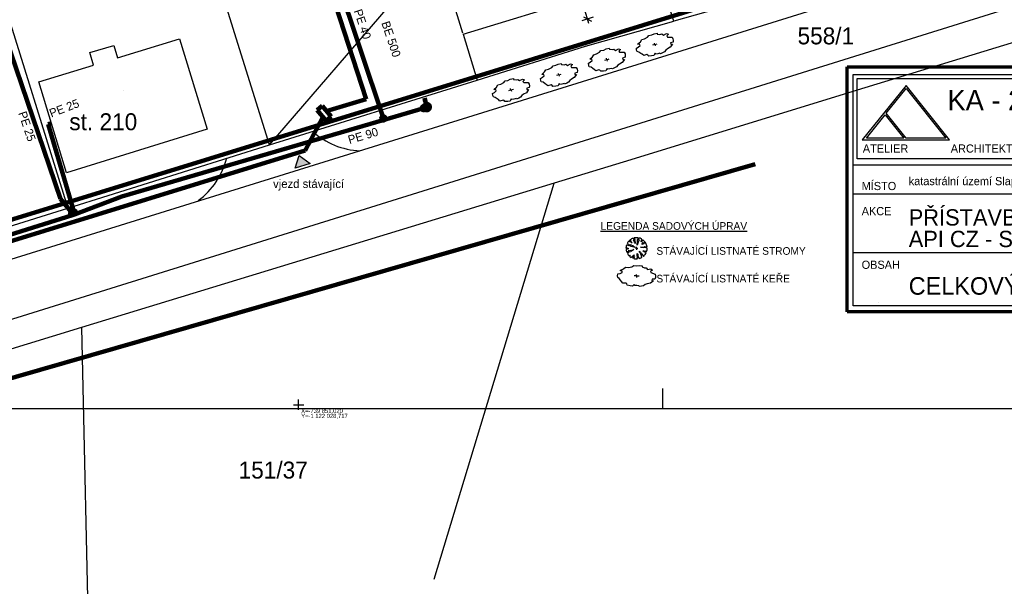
# Model space of a CAD drawing. Extents: x -740024 to -738426, y -1122140 to -1121743.
# Tile 3 of 256: x -739884 to -739768, y -1122050 to -1121983. Entities that reach past the tile are written whole.
import ezdxf

# ---------------------------------------------------------------- set-up
doc = ezdxf.new("R2010")
doc.units = 0
doc.header["$MEASUREMENT"] = 0
for name, color, linetype in [('G_BUDOVY_B404', 7, 'Continuous'), ('G_DALSI_PRVKY_MAPY_B105', 7, 'Continuous'), ('G_DALSI_PRVKY_MAPY_B601', 7, 'Continuous'), ('G_DALSI_PRVKY_MAPY_L21800', 7, 'Continuous'), ('G_HRANICE_PARCEL_L21900', 7, 'Continuous'), ('G_PARCELY_KN_T100028', 7, 'Continuous'), ('G_PARCELY_KN_T18', 7, 'Continuous'), ('Kóty', 7, 'Continuous'), ('SITUACE', 7, 'Continuous'), ('souřadnice S-JSTK', 7, 'Continuous'), ('Standard', 7, 'Continuous'), ('SÍTĚ NOVÉ', 7, 'Continuous'), ('Textové bloky', 7, 'Continuous'), ('Výplně', 7, 'Continuous'), ('čevak', 7, 'Continuous')]:
    doc.layers.add(name, color=color, linetype=linetype)
doc.styles.add('GENERATED_STYLE_1', font='txt')
doc.styles.add('GENERATED_STYLE_3', font='txt')
doc.styles.add('GENERATED_STYLE_4', font='txt')
doc.dimstyles.new('GENERATED_STYLE__16', dxfattribs={"dimtxt": 1, "dimasz": 0.7125, "dimexe": 0.18, "dimexo": 0, "dimgap": 0.09, "dimtad": 1, "dimdec": 0, "dimlfac": 1000, "dimzin": 0, "dimdsep": 46, "dimtxsty": 'GENERATED_STYLE_1', "dimblk": 'ARROWHEAD_6', "dimblk1": 'ARROWHEAD_6', "dimblk2": 'ARROWHEAD_6', "dimcen": 0.09, "dimclrd": 7, "dimclre": 7, "dimclrt": 7, "dimadec": 0, "dimazin": 0, "dimtfac": 1, "dimtdec": 4, "dimtmove": 0, "dimatfit": 3, "dimfxl": 0, "dimtolj": 1, "dimtzin": 0, "dimarcsym": 0})
doc.dimstyles.new('GENERATED_STYLE__18', dxfattribs={"dimtxt": 1, "dimasz": 0.7125, "dimexe": 0.18, "dimexo": 0.15, "dimgap": 0.09, "dimtad": 1, "dimdec": 0, "dimlfac": 1000, "dimzin": 0, "dimdsep": 46, "dimtxsty": 'GENERATED_STYLE_1', "dimblk": 'ARROWHEAD_6', "dimblk1": 'ARROWHEAD_6', "dimblk2": 'ARROWHEAD_6', "dimcen": 0.09, "dimclrd": 7, "dimclre": 7, "dimclrt": 7, "dimadec": 0, "dimazin": 0, "dimtfac": 1, "dimtdec": 4, "dimtmove": 0, "dimatfit": 3, "dimfxl": 0, "dimtolj": 1, "dimtzin": 0, "dimarcsym": 0})

# ---------------------------------------------------------------- blocks, each defined once
blk = doc.blocks.new('*D1362', base_point=(-738576.99, -1121962.54))
at = {"layer": 'Kóty'}
for p, q in [((-739798.67, -1121969.8), (-739789.11, -1121966.88)), ((-739833, -1121980.29), (-739798.67, -1121969.8)), ((-739798.42, -1121969.33), (-739798.92, -1121970.27)), ((-739798.39, -1121970.71), (-739798.88, -1121969.13)), ((-739833.54, -1121980.46), (-739833, -1121980.29)), ((-739832.75, -1121979.82), (-739833.25, -1121980.76)), ((-739831.62, -1121984.81), (-739833.21, -1121979.62))]:
    blk.add_line(p, q, dxfattribs=at)
at = {"layer": 'Kóty', "char_height": 1, "attachment_point": 7, "rotation": 16.9968, "style": 'GENERATED_STYLE_1'}
for s, insert in [('{9 510}', (-739776.69, -1121962.87)), ('{10\xa0000}', (-739786.38, -1121965.83)), ('{10\xa0000}', (-739795.95, -1121968.76)), ('{35 900}', (-739817.89, -1121975.46))]:
    blk.add_mtext(s, dxfattribs=dict(at, insert=insert))
blk = doc.blocks.new('ARROWHEAD_6')
at = {"color": 0, "linetype": 'Continuous', "lineweight": 0}
for p, q in [((0, 0), (-1, 0)), ((-0.5, -0.5), (0.5, 0.5))]:
    blk.add_line(p, q, dxfattribs=at)
blk = doc.blocks.new('*D1385', base_point=(-738576.99, -1121962.54))
at = {"layer": 'Kóty'}
for p, q in [((-739825.27, -1121955.59), (-739832.29, -1121932.63)), ((-739824.6, -1121955.39), (-739825.95, -1121955.8)), ((-739825.74, -1121955.34), (-739824.8, -1121955.84)), ((-739816.85, -1121983.14), (-739825.27, -1121955.59)), ((-739816.18, -1121982.94), (-739817.52, -1121983.35)), ((-739817.32, -1121982.89), (-739816.38, -1121983.39)), ((-739816.69, -1121983.68), (-739816.85, -1121983.14))]:
    blk.add_line(p, q, dxfattribs=at)
at = {"layer": 'Kóty', "char_height": 1, "attachment_point": 7, "rotation": 286.9968, "style": 'GENERATED_STYLE_1'}
for s, insert in [('{2\xa0700}', (-739836.05, -1121919.66)), ('{7\xa0000}', (-739833.62, -1121927.59)), ('{24\xa0015}', (-739829.2, -1121942.05)), ('{28\xa0808}', (-739821.48, -1121967.31))]:
    blk.add_mtext(s, dxfattribs=dict(at, insert=insert))

msp = doc.modelspace()

# ---------------------------------------------------------------- hatches: boundary and pattern name
at = {"layer": 'Výplně', "linetype": 'Continuous', "lineweight": 60}
msp.add_hatch(color=1, dxfattribs=at).paths.add_polyline_path([(-739850.9658, -1121999.2874), (-739849.6622, -1122000.2391), (-739851.4336, -1122000.7914)], flags=0)

# ---------------------------------------------------------------- linework, layer by layer
at = {"layer": 'G_BUDOVY_B404'}
msp.add_line((-739871.7522, -1121991.6256), (-739871.7521, -1121991.6256), dxfattribs=at)
at = {"layer": 'G_DALSI_PRVKY_MAPY_B105'}
for p, q in [((-739784.0622, -1121991.2956), (-739784.0621, -1121991.2956)), ((-739820.8122, -1122002.5456), (-739820.8121, -1122002.5456)), ((-739782.4254, -1122016.6756), (-739782.4254, -1122016.6756)), ((-739876.6922, -1122019.6056), (-739876.6921, -1122019.6056))]:
    msp.add_line(p, q, dxfattribs=at)
at = {"layer": 'G_DALSI_PRVKY_MAPY_B601'}
msp.add_line((-739770.6472, -1122015.1229), (-739770.6471, -1122015.1229), dxfattribs=at)
at = {"layer": 'G_DALSI_PRVKY_MAPY_L21800', "flags": 128}
for points in [[(-739816.3022, -1121990.1856), (-739760.6922, -1121972.8456)], [(-739750.9074, -1121976.8268), (-739922.4222, -1122030.2956)], [(-739924.3422, -1122023.7256), (-739816.3022, -1121990.1856)]]:
    msp.add_lwpolyline(points, dxfattribs=at)
at = {"layer": 'G_HRANICE_PARCEL_L21900'}
for p, q in [((-739817.0822, -1121986.3456), (-739806.6422, -1121983.3956)), ((-739829.92, -1121990.3581), (-739817.0822, -1121986.3456)), ((-739854.4522, -1121998.0256), (-739829.92, -1121990.3581))]:
    msp.add_line(p, q, dxfattribs=at)
at = {"layer": 'G_HRANICE_PARCEL_L21900', "flags": 128}
for points in [[(-739854.4522, -1121998.0256), (-739875.9522, -1121929.2556)], [(-739695.6622, -1121955.9856), (-739726.3322, -1121971.5456), (-739757.3522, -1121983.1156), (-739784.0622, -1121991.2956)], [(-739765.3122, -1121971.7356), (-739806.6422, -1121983.3956)], [(-739806.6422, -1121983.3956), (-739808.3281, -1121977.9892)], [(-739886.5922, -1121979.0056), (-739878.3122, -1122005.4856)], [(-739784.0622, -1121991.2956), (-739812.6222, -1122000.0456), (-739820.8122, -1122002.5456)], [(-739878.3122, -1122005.4856), (-739854.4522, -1121998.0256)], [(-739820.8122, -1122002.5456), (-739876.6922, -1122019.6056)], [(-739834.9976, -1122049.3504), (-739820.8122, -1122002.5456)], [(-739923.2322, -1122019.5256), (-739878.3122, -1122005.4856)], [(-739876.6922, -1122019.6056), (-739902.9722, -1122027.6256), (-739921.3722, -1122033.2356), (-739930.9322, -1122036.1556)], [(-739876.6922, -1122019.6056), (-739875.7896, -1122060.3905)]]:
    msp.add_lwpolyline(points, dxfattribs=at)
msp.add_lwpolyline([(-739861.8422, -1121996.1756), (-739878.4822, -1122001.3256), (-739881.7422, -1121990.5756), (-739875.2722, -1121988.5956), (-739875.7222, -1121987.1156), (-739872.8822, -1121986.2956), (-739872.4422, -1121987.7256), (-739865.1222, -1121985.4956)], close=True, dxfattribs=at)
at = {"layer": 'SITUACE', "color": 14, "lineweight": 70}
for p, q in [((-739786.1332, -1121988.7874), (-739707.947, -1121988.7874)), ((-739786.1332, -1122017.7453), (-739786.1332, -1121988.7874)), ((-739786.1332, -1122017.7453), (-739786.1332, -1121988.7874)), ((-739786.1332, -1121988.7874), (-739707.947, -1121988.7874)), ((-739707.947, -1122017.7453), (-739786.1332, -1122017.7453)), ((-739707.947, -1122017.7453), (-739786.1332, -1122017.7453))]:
    msp.add_line(p, q, dxfattribs=at)
at = {"layer": 'SITUACE'}
for p, q in [((-739785.4337, -1121989.7193), (-739708.6579, -1121989.7193)), ((-739785.4337, -1121989.7193), (-739708.6579, -1121989.7193)), ((-739785.4337, -1122017.0396), (-739785.4337, -1121989.7193)), ((-739785.4337, -1122017.0396), (-739785.4337, -1121989.7193)), ((-739784.9772, -1121990.1758), (-739761.7051, -1121990.1758)), ((-739784.9772, -1121999.6546), (-739784.9772, -1121990.1758)), ((-739784.9772, -1121999.6546), (-739784.9772, -1121990.1758)), ((-739784.9772, -1121990.1758), (-739761.7051, -1121990.1758)), ((-739779.1893, -1121991.0207), (-739784.3596, -1121997.437)), ((-739779.1893, -1121991.0207), (-739784.3596, -1121997.437)), ((-739774.0396, -1121997.437), (-739779.1893, -1121991.0207)), ((-739774.0396, -1121997.437), (-739779.1893, -1121991.0207)), ((-739781.5355, -1121994.2925), (-739779.1771, -1121991.3736)), ((-739781.5355, -1121994.2925), (-739779.1771, -1121991.3736)), ((-739781.5355, -1121994.2925), (-739779.1771, -1121991.3736)), ((-739779.1771, -1121991.3736), (-739774.4832, -1121997.2313)), ((-739779.1771, -1121991.3736), (-739774.4832, -1121997.2313)), ((-739779.1771, -1121991.3736), (-739774.4832, -1121997.2313)), ((-739783.8644, -1121997.2166), (-739781.6604, -1121994.4541)), ((-739783.8644, -1121997.2166), (-739781.6604, -1121994.4541)), ((-739783.8644, -1121997.2166), (-739781.6604, -1121994.4541)), ((-739781.6604, -1121994.4541), (-739779.4343, -1121997.2166)), ((-739781.6604, -1121994.4541), (-739779.4343, -1121997.2166)), ((-739781.6604, -1121994.4541), (-739779.4343, -1121997.2166)), ((-739779.1698, -1121997.2239), (-739781.5355, -1121994.2925)), ((-739779.1698, -1121997.2239), (-739781.5355, -1121994.2925)), ((-739779.1698, -1121997.2239), (-739781.5355, -1121994.2925)), ((-739784.3596, -1121997.437), (-739774.0396, -1121997.437)), ((-739784.3596, -1121997.437), (-739774.0396, -1121997.437)), ((-739779.4343, -1121997.2166), (-739783.8644, -1121997.2166)), ((-739779.4343, -1121997.2166), (-739783.8644, -1121997.2166)), ((-739779.4343, -1121997.2166), (-739783.8644, -1121997.2166)), ((-739774.4832, -1121997.2313), (-739779.1698, -1121997.2239)), ((-739774.4832, -1121997.2313), (-739779.1698, -1121997.2239)), ((-739774.4832, -1121997.2313), (-739779.1698, -1121997.2239)), ((-739785.4337, -1122000.3645), (-739718.3621, -1122000.3645)), ((-739785.4337, -1122000.3645), (-739718.3621, -1122000.3645)), ((-739761.7051, -1121999.6546), (-739784.9772, -1121999.6546)), ((-739761.7051, -1121999.6546), (-739784.9772, -1121999.6546)), ((-739785.4337, -1122003.8162), (-739708.6579, -1122003.8162)), ((-739785.4337, -1122003.8162), (-739708.6579, -1122003.8162)), ((-739785.4337, -1122010.7557), (-739718.3621, -1122010.7557)), ((-739785.4337, -1122010.7557), (-739718.3621, -1122010.7557)), ((-739708.6579, -1122017.0396), (-739785.4337, -1122017.0396)), ((-739708.6579, -1122017.0396), (-739785.4337, -1122017.0396))]:
    msp.add_line(p, q, dxfattribs=at)
msp.add_circle((-739772.5441, -1121993.7532), 0.00173, dxfattribs=at)
at = {"layer": 'souřadnice S-JSTK'}
for p, q in [((-739810.1171, -1121985.4829), (-739809.7557, -1121985.2874)), ((-739809.7557, -1121985.2874), (-739809.5953, -1121985.0851)), ((-739809.5953, -1121985.0851), (-739809.2625, -1121985.037)), ((-739809.2625, -1121985.037), (-739808.981, -1121984.8903)), ((-739808.981, -1121984.8903), (-739808.6188, -1121984.8245)), ((-739808.6188, -1121984.8245), (-739808.6011, -1121984.9273)), ((-739808.6011, -1121984.9273), (-739808.2863, -1121984.981)), ((-739808.2863, -1121984.981), (-739808.0825, -1121984.9174)), ((-739808.0825, -1121984.9174), (-739807.8878, -1121985.0638)), ((-739807.8878, -1121985.0638), (-739807.5308, -1121984.8723)), ((-739807.5308, -1121984.8723), (-739807.298, -1121984.9525)), ((-739807.298, -1121984.9525), (-739807.4894, -1121985.1465)), ((-739807.4894, -1121985.1465), (-739807.397, -1121985.2834)), ((-739807.397, -1121985.2834), (-739806.8538, -1121985.2888)), ((-739806.8538, -1121985.2888), (-739806.7511, -1121985.4936)), ((-739811.082, -1121986.5824), (-739810.8562, -1121986.4586)), ((-739810.9281, -1121986.1105), (-739810.6056, -1121985.8284)), ((-739810.6895, -1121986.1168), (-739810.9281, -1121986.1105)), ((-739810.8562, -1121986.4586), (-739810.6425, -1121986.2677)), ((-739810.6425, -1121986.2677), (-739810.6895, -1121986.1168)), ((-739810.6056, -1121985.8284), (-739810.4434, -1121985.5735)), ((-739810.4434, -1121985.5735), (-739810.1171, -1121985.4829)), ((-739808.9006, -1121986.1654), (-739809.187, -1121986.2547)), ((-739808.9006, -1121986.1654), (-739808.9502, -1121986.0063)), ((-739808.9006, -1121986.1654), (-739808.6142, -1121986.0761)), ((-739808.9006, -1121986.1654), (-739808.851, -1121986.3246)), ((-739807.0766, -1121986.4904), (-739807.4084, -1121986.6808)), ((-739806.8241, -1121986.125), (-739807.0766, -1121986.4904)), ((-739806.7364, -1121985.8733), (-739807.0337, -1121985.9705)), ((-739807.0337, -1121985.9705), (-739807.0093, -1121986.1285)), ((-739807.0093, -1121986.1285), (-739806.8241, -1121986.125)), ((-739806.7511, -1121985.4936), (-739806.7202, -1121985.6666)), ((-739806.7202, -1121985.6666), (-739806.7364, -1121985.8733)), ((-739816.5979, -1121987.8995), (-739816.2753, -1121987.6174)), ((-739816.2753, -1121987.6174), (-739816.1132, -1121987.3625)), ((-739816.1132, -1121987.3625), (-739815.7869, -1121987.2719)), ((-739815.7869, -1121987.2719), (-739815.4255, -1121987.0764)), ((-739815.4255, -1121987.0764), (-739815.2651, -1121986.8742)), ((-739815.2651, -1121986.8742), (-739814.9322, -1121986.826)), ((-739814.9322, -1121986.826), (-739814.6508, -1121986.6793)), ((-739814.6508, -1121986.6793), (-739814.2886, -1121986.6135)), ((-739814.2886, -1121986.6135), (-739814.2709, -1121986.7164)), ((-739814.2709, -1121986.7164), (-739813.956, -1121986.77)), ((-739813.956, -1121986.77), (-739813.7523, -1121986.7065)), ((-739813.7523, -1121986.7065), (-739813.5576, -1121986.8528)), ((-739813.5576, -1121986.8528), (-739813.2005, -1121986.6614)), ((-739813.2005, -1121986.6614), (-739812.9678, -1121986.7415)), ((-739812.9678, -1121986.7415), (-739813.1592, -1121986.9356)), ((-739813.1592, -1121986.9356), (-739813.0668, -1121987.0724)), ((-739813.0668, -1121987.0724), (-739812.5236, -1121987.0779)), ((-739812.5236, -1121987.0779), (-739812.4209, -1121987.2827)), ((-739812.4209, -1121987.2827), (-739812.39, -1121987.4556)), ((-739812.39, -1121987.4556), (-739812.4062, -1121987.6623)), ((-739811.051, -1121986.8344), (-739811.082, -1121986.5824)), ((-739810.9798, -1121986.9914), (-739811.051, -1121986.8344)), ((-739810.7703, -1121987.0528), (-739810.9798, -1121986.9914)), ((-739810.5451, -1121987.2172), (-739810.7703, -1121987.0528)), ((-739810.3927, -1121987.3077), (-739810.5451, -1121987.2172)), ((-739810.2126, -1121987.4705), (-739810.3927, -1121987.3077)), ((-739809.8319, -1121987.3537), (-739810.2126, -1121987.4705)), ((-739809.7138, -1121987.4135), (-739809.8319, -1121987.3537)), ((-739809.6169, -1121987.5337), (-739809.7138, -1121987.4135)), ((-739809.2776, -1121987.5147), (-739809.6169, -1121987.5337)), ((-739809.0021, -1121987.4751), (-739809.2776, -1121987.5147)), ((-739808.8605, -1121987.2026), (-739809.0021, -1121987.4751)), ((-739808.7799, -1121987.3017), (-739808.8605, -1121987.2026)), ((-739808.5456, -1121987.2562), (-739808.7799, -1121987.3017)), ((-739808.2927, -1121987.1911), (-739808.5456, -1121987.2562)), ((-739808.2409, -1121987.2566), (-739808.2927, -1121987.1911)), ((-739807.9814, -1121987.1426), (-739808.2409, -1121987.2566)), ((-739807.758, -1121987.0247), (-739807.9814, -1121987.1426)), ((-739807.6113, -1121986.8269), (-739807.758, -1121987.0247)), ((-739807.4084, -1121986.6808), (-739807.6113, -1121986.8269)), ((-739821.0953, -1121988.8654), (-739820.9349, -1121988.6632)), ((-739820.9349, -1121988.6632), (-739820.602, -1121988.615)), ((-739820.602, -1121988.615), (-739820.3205, -1121988.4684)), ((-739820.3205, -1121988.4684), (-739819.9584, -1121988.4026)), ((-739819.9584, -1121988.4026), (-739819.9406, -1121988.5054)), ((-739819.9406, -1121988.5054), (-739819.6258, -1121988.559)), ((-739819.6258, -1121988.559), (-739819.422, -1121988.4955)), ((-739819.422, -1121988.4955), (-739819.2274, -1121988.6418)), ((-739819.2274, -1121988.6418), (-739818.8703, -1121988.4504)), ((-739818.8703, -1121988.4504), (-739818.6376, -1121988.5305)), ((-739818.6376, -1121988.5305), (-739818.8289, -1121988.7246)), ((-739818.8289, -1121988.7246), (-739818.7366, -1121988.8614)), ((-739816.7518, -1121988.3714), (-739816.526, -1121988.2476)), ((-739816.7207, -1121988.6234), (-739816.7518, -1121988.3714)), ((-739816.6496, -1121988.7804), (-739816.7207, -1121988.6234)), ((-739816.4401, -1121988.8419), (-739816.6496, -1121988.7804)), ((-739816.3593, -1121987.9058), (-739816.5979, -1121987.8995)), ((-739816.526, -1121988.2476), (-739816.3122, -1121988.0567)), ((-739816.3122, -1121988.0567), (-739816.3593, -1121987.9058)), ((-739814.5704, -1121987.9545), (-739814.8568, -1121988.0438)), ((-739814.5704, -1121987.9545), (-739814.62, -1121987.7954)), ((-739814.5704, -1121987.9545), (-739814.284, -1121987.8652)), ((-739814.5704, -1121987.9545), (-739814.5208, -1121988.1136)), ((-739813.4278, -1121988.8138), (-739813.6512, -1121988.9316)), ((-739813.2811, -1121988.6159), (-739813.4278, -1121988.8138)), ((-739813.0782, -1121988.4698), (-739813.2811, -1121988.6159)), ((-739812.7463, -1121988.2794), (-739813.0782, -1121988.4698)), ((-739812.4939, -1121987.9141), (-739812.7463, -1121988.2794)), ((-739812.4062, -1121987.6623), (-739812.7035, -1121987.7595)), ((-739812.7035, -1121987.7595), (-739812.6791, -1121987.9175)), ((-739812.6791, -1121987.9175), (-739812.4939, -1121987.9141)), ((-739822.2677, -1121989.6885), (-739821.9451, -1121989.4064)), ((-739822.0291, -1121989.6948), (-739822.2677, -1121989.6885)), ((-739822.1958, -1121990.0366), (-739821.982, -1121989.8458)), ((-739821.982, -1121989.8458), (-739822.0291, -1121989.6948)), ((-739821.9451, -1121989.4064), (-739821.783, -1121989.1515)), ((-739821.783, -1121989.1515), (-739821.4566, -1121989.0609)), ((-739821.4566, -1121989.0609), (-739821.0953, -1121988.8654)), ((-739820.2402, -1121989.7435), (-739820.5266, -1121989.8328)), ((-739820.2402, -1121989.7435), (-739820.2898, -1121989.5844)), ((-739820.2402, -1121989.7435), (-739819.9538, -1121989.6542)), ((-739820.2402, -1121989.7435), (-739820.1905, -1121989.9026)), ((-739818.7366, -1121988.8614), (-739818.1934, -1121988.8669)), ((-739818.1636, -1121989.7031), (-739818.4161, -1121990.0684)), ((-739818.076, -1121989.4513), (-739818.3733, -1121989.5486)), ((-739818.3733, -1121989.5486), (-739818.3488, -1121989.7066)), ((-739818.3488, -1121989.7066), (-739818.1636, -1121989.7031)), ((-739818.1934, -1121988.8669), (-739818.0907, -1121989.0717)), ((-739818.0907, -1121989.0717), (-739818.0598, -1121989.2446)), ((-739818.0598, -1121989.2446), (-739818.076, -1121989.4513)), ((-739816.2149, -1121989.0063), (-739816.4401, -1121988.8419)), ((-739816.0625, -1121989.0967), (-739816.2149, -1121989.0063)), ((-739815.8823, -1121989.2595), (-739816.0625, -1121989.0967)), ((-739815.5016, -1121989.1427), (-739815.8823, -1121989.2595)), ((-739815.3836, -1121989.2025), (-739815.5016, -1121989.1427)), ((-739815.2867, -1121989.3227), (-739815.3836, -1121989.2025)), ((-739814.9474, -1121989.3038), (-739815.2867, -1121989.3227)), ((-739814.6718, -1121989.2641), (-739814.9474, -1121989.3038)), ((-739814.5302, -1121988.9916), (-739814.6718, -1121989.2641)), ((-739814.4497, -1121989.0907), (-739814.5302, -1121988.9916)), ((-739814.2154, -1121989.0452), (-739814.4497, -1121989.0907)), ((-739813.9624, -1121988.9802), (-739814.2154, -1121989.0452)), ((-739813.9107, -1121989.0457), (-739813.9624, -1121988.9802)), ((-739813.6512, -1121988.9316), (-739813.9107, -1121989.0457)), ((-739827.6149, -1121991.1955), (-739827.4528, -1121990.9405)), ((-739827.4528, -1121990.9405), (-739827.1264, -1121990.8499)), ((-739827.1264, -1121990.8499), (-739826.7651, -1121990.6545)), ((-739826.7651, -1121990.6545), (-739826.6047, -1121990.4522)), ((-739826.6047, -1121990.4522), (-739826.2718, -1121990.404)), ((-739826.2718, -1121990.404), (-739825.9903, -1121990.2574)), ((-739825.9903, -1121990.2574), (-739825.6282, -1121990.1916)), ((-739825.6282, -1121990.1916), (-739825.6104, -1121990.2944)), ((-739825.6104, -1121990.2944), (-739825.2956, -1121990.3481)), ((-739825.2956, -1121990.3481), (-739825.0918, -1121990.2845)), ((-739825.0918, -1121990.2845), (-739824.8971, -1121990.4308)), ((-739824.8971, -1121990.4308), (-739824.5401, -1121990.2394)), ((-739824.5401, -1121990.2394), (-739824.3073, -1121990.3196)), ((-739824.3073, -1121990.3196), (-739824.4987, -1121990.5136)), ((-739824.4987, -1121990.5136), (-739824.4064, -1121990.6504)), ((-739824.4064, -1121990.6504), (-739823.8632, -1121990.6559)), ((-739823.8632, -1121990.6559), (-739823.7605, -1121990.8607)), ((-739823.7605, -1121990.8607), (-739823.7295, -1121991.0337)), ((-739823.7295, -1121991.0337), (-739823.7457, -1121991.2404)), ((-739822.4216, -1121990.1604), (-739822.1958, -1121990.0366)), ((-739822.3905, -1121990.4124), (-739822.4216, -1121990.1604)), ((-739822.3194, -1121990.5695), (-739822.3905, -1121990.4124)), ((-739822.1098, -1121990.6309), (-739822.3194, -1121990.5695)), ((-739821.8847, -1121990.7953), (-739822.1098, -1121990.6309)), ((-739821.7323, -1121990.8858), (-739821.8847, -1121990.7953)), ((-739821.5521, -1121991.0486), (-739821.7323, -1121990.8858)), ((-739821.1714, -1121990.9317), (-739821.5521, -1121991.0486)), ((-739821.0534, -1121990.9915), (-739821.1714, -1121990.9317)), ((-739820.9564, -1121991.1117), (-739821.0534, -1121990.9915)), ((-739820.6172, -1121991.0928), (-739820.9564, -1121991.1117)), ((-739820.3416, -1121991.0531), (-739820.6172, -1121991.0928)), ((-739820.2, -1121990.7806), (-739820.3416, -1121991.0531)), ((-739820.1194, -1121990.8797), (-739820.2, -1121990.7806)), ((-739819.8852, -1121990.8343), (-739820.1194, -1121990.8797)), ((-739819.6322, -1121990.7692), (-739819.8852, -1121990.8343)), ((-739819.5805, -1121990.8347), (-739819.6322, -1121990.7692)), ((-739819.321, -1121990.7206), (-739819.5805, -1121990.8347)), ((-739819.0976, -1121990.6028), (-739819.321, -1121990.7206)), ((-739818.9509, -1121990.4049), (-739819.0976, -1121990.6028)), ((-739818.748, -1121990.2589), (-739818.9509, -1121990.4049)), ((-739818.4161, -1121990.0684), (-739818.748, -1121990.2589)), ((-739828.0914, -1121991.9495), (-739827.8655, -1121991.8257)), ((-739828.0603, -1121992.2015), (-739828.0914, -1121991.9495)), ((-739827.9892, -1121992.3585), (-739828.0603, -1121992.2015)), ((-739827.9375, -1121991.4776), (-739827.6149, -1121991.1955)), ((-739827.6989, -1121991.4839), (-739827.9375, -1121991.4776)), ((-739827.8655, -1121991.8257), (-739827.6518, -1121991.6348)), ((-739827.6518, -1121991.6348), (-739827.6989, -1121991.4839)), ((-739825.9099, -1121991.5325), (-739826.1963, -1121991.6218)), ((-739825.9099, -1121991.5325), (-739825.9595, -1121991.3734)), ((-739825.9099, -1121991.5325), (-739825.6235, -1121991.4432)), ((-739825.9099, -1121991.5325), (-739825.8603, -1121991.6916)), ((-739824.6206, -1121992.194), (-739824.7674, -1121992.3918)), ((-739824.4178, -1121992.0479), (-739824.6206, -1121992.194)), ((-739824.0859, -1121991.8575), (-739824.4178, -1121992.0479)), ((-739823.8334, -1121991.4921), (-739824.0859, -1121991.8575)), ((-739823.7457, -1121991.2404), (-739824.043, -1121991.3376)), ((-739824.043, -1121991.3376), (-739824.0186, -1121991.4956)), ((-739824.0186, -1121991.4956), (-739823.8334, -1121991.4921)), ((-739827.7796, -1121992.4199), (-739827.9892, -1121992.3585)), ((-739827.5545, -1121992.5843), (-739827.7796, -1121992.4199)), ((-739827.402, -1121992.6748), (-739827.5545, -1121992.5843)), ((-739827.2219, -1121992.8376), (-739827.402, -1121992.6748)), ((-739826.8412, -1121992.7207), (-739827.2219, -1121992.8376)), ((-739826.7232, -1121992.7805), (-739826.8412, -1121992.7207)), ((-739826.6262, -1121992.9007), (-739826.7232, -1121992.7805)), ((-739826.2869, -1121992.8818), (-739826.6262, -1121992.9007)), ((-739826.0114, -1121992.8421), (-739826.2869, -1121992.8818)), ((-739825.8698, -1121992.5697), (-739826.0114, -1121992.8421)), ((-739825.7892, -1121992.6687), (-739825.8698, -1121992.5697)), ((-739825.555, -1121992.6233), (-739825.7892, -1121992.6687)), ((-739825.302, -1121992.5582), (-739825.555, -1121992.6233)), ((-739825.2502, -1121992.6237), (-739825.302, -1121992.5582)), ((-739824.9908, -1121992.5096), (-739825.2502, -1121992.6237)), ((-739824.7674, -1121992.3918), (-739824.9908, -1121992.5096)), ((-739812.1262, -1122009.5853), (-739812.1739, -1122009.6708)), ((-739812.1739, -1122009.6708), (-739811.7215, -1122009.8921)), ((-739812.0719, -1122009.5037), (-739812.1262, -1122009.5853)), ((-739812.0114, -1122009.4267), (-739812.0719, -1122009.5037)), ((-739811.9451, -1122009.3546), (-739812.0114, -1122009.4267)), ((-739811.7951, -1122009.4064), (-739811.9451, -1122009.3546)), ((-739811.8785, -1122009.4407), (-739811.7951, -1122009.4064)), ((-739811.5842, -1122009.583), (-739811.8785, -1122009.4407)), ((-739811.7517, -1122009.1956), (-739811.8361, -1122009.2571)), ((-739811.8361, -1122009.2571), (-739811.6725, -1122009.4506)), ((-739811.6725, -1122009.4506), (-739811.7559, -1122009.4555)), ((-739811.7559, -1122009.4555), (-739811.5842, -1122009.583)), ((-739811.6624, -1122009.1414), (-739811.7517, -1122009.1956)), ((-739811.569, -1122009.0948), (-739811.6624, -1122009.1414)), ((-739811.472, -1122009.0561), (-739811.569, -1122009.0948)), ((-739811.3389, -1122009.2837), (-739811.472, -1122009.0561)), ((-739811.2898, -1122009.5094), (-739811.4174, -1122009.2788)), ((-739811.4174, -1122009.2788), (-739811.3389, -1122009.2837)), ((-739811.2366, -1122008.9983), (-739811.3542, -1122009.0212)), ((-739811.3542, -1122009.0212), (-739811.2702, -1122009.2445)), ((-739811.2702, -1122009.2445), (-739811.3143, -1122009.2396)), ((-739811.3143, -1122009.2396), (-739811.2113, -1122009.5241)), ((-739811.1721, -1122009.691), (-739811.2898, -1122009.5094)), ((-739811.1173, -1122008.9869), (-739811.2366, -1122008.9983)), ((-739811.2113, -1122009.5241), (-739811.1721, -1122009.691)), ((-739810.9975, -1122008.9868), (-739811.1173, -1122008.9869)), ((-739810.8783, -1122008.9983), (-739810.9975, -1122008.9868)), ((-739810.863, -1122009.5143), (-739810.9856, -1122009.8872)), ((-739810.9856, -1122009.8872), (-739810.9267, -1122009.5143)), ((-739810.9267, -1122009.5143), (-739810.9611, -1122009.22)), ((-739810.9611, -1122009.22), (-739810.9169, -1122009.2887)), ((-739810.9169, -1122009.2887), (-739810.8783, -1122008.9983)), ((-739810.7305, -1122009.2936), (-739810.863, -1122009.5143)), ((-739810.7363, -1122009.0272), (-739810.8188, -1122009.1267)), ((-739810.8188, -1122009.1267), (-739810.7305, -1122009.2936)), ((-739810.6285, -1122009.0611), (-739810.7363, -1122009.0272)), ((-739810.5241, -1122009.1045), (-739810.6285, -1122009.0611)), ((-739810.4241, -1122009.1572), (-739810.5241, -1122009.1045)), ((-739810.3203, -1122009.2252), (-739810.495, -1122009.4653)), ((-739810.495, -1122009.4653), (-739810.4165, -1122009.2592)), ((-739810.4607, -1122009.3279), (-739810.4241, -1122009.1572)), ((-739810.4165, -1122009.2592), (-739810.4607, -1122009.3279)), ((-739810.4508, -1122009.8038), (-739810.2791, -1122009.5683)), ((-739810.3282, -1122009.7646), (-739810.4508, -1122009.8038)), ((-739810.1565, -1122009.6664), (-739810.3282, -1122009.7646)), ((-739810.2271, -1122009.3), (-739810.3203, -1122009.2252)), ((-739810.3184, -1122009.6615), (-739810.0642, -1122009.4747)), ((-739810.2791, -1122009.5683), (-739810.3184, -1122009.6615)), ((-739810.0221, -1122009.5328), (-739810.2399, -1122009.6811)), ((-739810.2399, -1122009.6811), (-739810.1565, -1122009.6664)), ((-739810.1414, -1122009.3835), (-739810.2271, -1122009.3)), ((-739810.0642, -1122009.4747), (-739810.1414, -1122009.3835)), ((-739809.9605, -1122009.6329), (-739810.0221, -1122009.5328)), ((-739809.9087, -1122009.7384), (-739809.9605, -1122009.6329)), ((-739809.8669, -1122009.8482), (-739809.9087, -1122009.7384)), ((-739812.3038, -1122010.1177), (-739812.3096, -1122010.2378)), ((-739812.3096, -1122010.2378), (-739812.1967, -1122010.2396)), ((-739812.2865, -1122009.9987), (-739812.3038, -1122010.1177)), ((-739812.1679, -1122010.349), (-739812.2996, -1122010.3957)), ((-739812.2996, -1122010.3957), (-739812.283, -1122010.4946)), ((-739812.2579, -1122009.8818), (-739812.2865, -1122009.9987)), ((-739812.283, -1122010.4946), (-739812.2585, -1122010.5919)), ((-739812.2585, -1122010.5919), (-739812.2263, -1122010.6869)), ((-739811.9276, -1122009.9363), (-739812.2579, -1122009.8818)), ((-739812.2263, -1122010.6869), (-739811.9721, -1122010.5506)), ((-739811.9606, -1122010.2684), (-739812.2197, -1122010.3087)), ((-739812.2197, -1122010.3087), (-739812.1679, -1122010.349)), ((-739812.1967, -1122010.2396), (-739812.1564, -1122010.1936)), ((-739812.1564, -1122010.1936), (-739812.0873, -1122010.2684)), ((-739811.9951, -1122010.7003), (-739812.1447, -1122010.859)), ((-739812.1447, -1122010.859), (-739812.095, -1122010.9389)), ((-739812.095, -1122010.9389), (-739812.0394, -1122011.0149)), ((-739812.0873, -1122010.2684), (-739811.9606, -1122010.2684)), ((-739812.047, -1122010.5275), (-739811.7303, -1122010.4584)), ((-739811.9721, -1122010.5506), (-739812.047, -1122010.5275)), ((-739811.7763, -1122010.66), (-739811.9951, -1122010.7003)), ((-739811.7166, -1122009.9755), (-739811.9767, -1122009.8823)), ((-739811.9767, -1122009.8823), (-739811.9276, -1122009.9363)), ((-739811.7215, -1122009.8921), (-739811.7853, -1122009.7891)), ((-739811.7853, -1122009.7891), (-739811.5106, -1122009.9559)), ((-739811.7533, -1122010.5793), (-739811.7763, -1122010.66)), ((-739811.6727, -1122010.5736), (-739811.7533, -1122010.5793)), ((-739811.7412, -1122010.0393), (-739811.7166, -1122009.9755)), ((-739811.5351, -1122010.0491), (-739811.7412, -1122010.0393)), ((-739811.7303, -1122010.4584), (-739811.6381, -1122010.493)), ((-739811.3733, -1122010.3951), (-739811.6727, -1122010.5736)), ((-739811.6381, -1122010.493), (-739811.3733, -1122010.3951)), ((-739811.2506, -1122010.0884), (-739811.5351, -1122010.0491)), ((-739811.5106, -1122009.9559), (-739811.4517, -1122009.9068)), ((-739811.4517, -1122009.9068), (-739811.4566, -1122009.9951)), ((-739811.4566, -1122009.9951), (-739811.2506, -1122010.0884)), ((-739811.0572, -1122010.2378), (-739811.2239, -1122010.2378)), ((-739811.0572, -1122010.2378), (-739811.0572, -1122010.0712)), ((-739811.0572, -1122010.2378), (-739810.8905, -1122010.2378)), ((-739811.0572, -1122010.2378), (-739811.0572, -1122010.4045)), ((-739810.9932, -1122011.1724), (-739810.9817, -1122010.8557)), ((-739810.9817, -1122010.8557), (-739810.9069, -1122010.9248)), ((-739810.9069, -1122010.9248), (-739810.9184, -1122011.1667)), ((-739810.6823, -1122010.7118), (-739810.7629, -1122010.5621)), ((-739810.7629, -1122010.5621), (-739810.5959, -1122010.7118)), ((-739810.5614, -1122010.9479), (-739810.6823, -1122010.7118)), ((-739810.5959, -1122010.7118), (-739810.4232, -1122011.0285)), ((-739810.5902, -1122010.1245), (-739810.452, -1122010.0899)), ((-739810.2504, -1122010.1993), (-739810.5902, -1122010.1245)), ((-739810.452, -1122010.0899), (-739810.1698, -1122010.0899)), ((-739810.4232, -1122011.0285), (-739810.4405, -1122010.896)), ((-739810.4405, -1122010.896), (-739810.2469, -1122011.1928)), ((-739810.1353, -1122010.6887), (-739810.2965, -1122010.5218)), ((-739810.2965, -1122010.5218), (-739810.1756, -1122010.5909)), ((-739810.0662, -1122010.159), (-739810.2504, -1122010.1993)), ((-739810.1756, -1122010.5909), (-739810.1986, -1122010.5333)), ((-739810.1986, -1122010.5333), (-739809.9856, -1122010.5966)), ((-739810.1698, -1122010.0899), (-739810.0604, -1122010.0438)), ((-739810.0662, -1122010.6772), (-739810.1353, -1122010.6887)), ((-739809.8048, -1122010.2378), (-739810.0662, -1122010.159)), ((-739809.9284, -1122010.7804), (-739810.0662, -1122010.6772)), ((-739810.0604, -1122010.0438), (-739809.8151, -1122010.0772)), ((-739810.0348, -1122010.9612), (-739809.9778, -1122010.873)), ((-739809.9856, -1122010.5966), (-739809.9971, -1122010.5448)), ((-739809.9971, -1122010.5448), (-739809.8701, -1122010.637)), ((-739809.9778, -1122010.873), (-739809.9284, -1122010.7804)), ((-739809.8701, -1122010.637), (-739809.8417, -1122010.5395)), ((-739809.8356, -1122009.9615), (-739809.8669, -1122009.8482)), ((-739809.8417, -1122010.5395), (-739809.8212, -1122010.4401)), ((-739809.8151, -1122010.0772), (-739809.8356, -1122009.9615)), ((-739809.8212, -1122010.4401), (-739809.8089, -1122010.3393)), ((-739809.8089, -1122010.3393), (-739809.8048, -1122010.2378)), ((-739812.0394, -1122011.0149), (-739811.9783, -1122011.0864)), ((-739811.9783, -1122011.0864), (-739811.7936, -1122011.0515)), ((-739811.7936, -1122011.0515), (-739811.9033, -1122011.1612)), ((-739811.9033, -1122011.1612), (-739811.7993, -1122011.2467)), ((-739811.7993, -1122011.2467), (-739811.6866, -1122011.3206)), ((-739811.6866, -1122011.3206), (-739811.5978, -1122011.253)), ((-739811.5978, -1122011.253), (-739811.5402, -1122011.1667)), ((-739811.5402, -1122011.1667), (-739811.356, -1122011.0112)), ((-739811.5115, -1122011.2818), (-739811.5287, -1122011.3682)), ((-739811.5287, -1122011.3682), (-739811.4769, -1122011.3682)), ((-739811.3905, -1122011.1494), (-739811.5115, -1122011.2818)), ((-739811.4769, -1122011.3682), (-739811.4539, -1122011.3049)), ((-739811.4539, -1122011.3049), (-739811.3157, -1122011.2012)), ((-739811.356, -1122011.0112), (-739811.3905, -1122011.1494)), ((-739811.3272, -1122011.2933), (-739811.3872, -1122011.446)), ((-739811.3872, -1122011.446), (-739811.2844, -1122011.4695)), ((-739811.3157, -1122011.2012), (-739811.3848, -1122011.3106)), ((-739811.3848, -1122011.3106), (-739811.3272, -1122011.2933)), ((-739811.2844, -1122011.4695), (-739811.1801, -1122011.4842)), ((-739811.1801, -1122011.4842), (-739811.0749, -1122011.4901)), ((-739811.0749, -1122011.4901), (-739810.9695, -1122011.4872)), ((-739810.9414, -1122011.4488), (-739811.0105, -1122011.3279)), ((-739811.0105, -1122011.3279), (-739810.9644, -1122011.3682)), ((-739810.9126, -1122011.3164), (-739810.9932, -1122011.1724)), ((-739810.9695, -1122011.4872), (-739810.9414, -1122011.4488)), ((-739810.9644, -1122011.3682), (-739810.9126, -1122011.3164)), ((-739810.9184, -1122011.1667), (-739810.7669, -1122011.4561)), ((-739810.7669, -1122011.4561), (-739810.6484, -1122011.4216)), ((-739810.6484, -1122011.4216), (-739810.5338, -1122011.3756)), ((-739810.4692, -1122011.1264), (-739810.5614, -1122010.9479)), ((-739810.5338, -1122011.3756), (-739810.4243, -1122011.3186)), ((-739810.4243, -1122011.3186), (-739810.4692, -1122011.1264)), ((-739810.2469, -1122011.1928), (-739810.1698, -1122011.1216)), ((-739810.1698, -1122011.1216), (-739810.0989, -1122011.0442)), ((-739810.0989, -1122011.0442), (-739810.0348, -1122010.9612)), ((-739813.3092, -1122013.5044), (-739813.2638, -1122013.2545)), ((-739813.2638, -1122013.2545), (-739813.0114, -1122013.2036)), ((-739813.0114, -1122013.2036), (-739812.7505, -1122013.085)), ((-739812.9764, -1122012.8498), (-739812.5845, -1122012.6765)), ((-739812.7505, -1122012.9269), (-739812.9764, -1122012.8498)), ((-739812.7505, -1122013.085), (-739812.7505, -1122012.9269)), ((-739812.5845, -1122012.6765), (-739812.3539, -1122012.4814)), ((-739812.3539, -1122012.4814), (-739812.0153, -1122012.4921)), ((-739812.0153, -1122012.4921), (-739811.6122, -1122012.413)), ((-739811.6122, -1122012.413), (-739811.3988, -1122012.2677)), ((-739811.3988, -1122012.2677), (-739811.0667, -1122012.3208)), ((-739811.0667, -1122012.3208), (-739810.7543, -1122012.2646)), ((-739810.7543, -1122012.2646), (-739810.389, -1122012.3096)), ((-739810.389, -1122012.3096), (-739810.4027, -1122012.413)), ((-739810.4027, -1122012.413), (-739810.1181, -1122012.558)), ((-739810.1181, -1122012.558), (-739809.9047, -1122012.558)), ((-739809.9047, -1122012.558), (-739809.7624, -1122012.7556)), ((-739809.7624, -1122012.7556), (-739809.3645, -1122012.6791)), ((-739809.1662, -1122012.8249), (-739809.4066, -1122012.9532)), ((-739809.4066, -1122012.9532), (-739809.3592, -1122013.1113)), ((-739809.3645, -1122012.6791), (-739809.1662, -1122012.8249)), ((-739809.3592, -1122013.1113), (-739808.8423, -1122013.2783)), ((-739813.288, -1122013.6754), (-739813.3092, -1122013.5044)), ((-739813.1063, -1122013.7964), (-739813.288, -1122013.6754)), ((-739812.9403, -1122014.0204), (-739813.1063, -1122013.7964)), ((-739812.8217, -1122014.1522), (-739812.9403, -1122014.0204)), ((-739812.6982, -1122014.3612), (-739812.8217, -1122014.1522)), ((-739812.2999, -1122014.363), (-739812.6982, -1122014.3612)), ((-739812.2051, -1122014.4552), (-739812.2999, -1122014.363)), ((-739811.0572, -1122013.5058), (-739811.3572, -1122013.5058)), ((-739811.0572, -1122013.5058), (-739811.0572, -1122013.3392)), ((-739811.0572, -1122013.5058), (-739810.7572, -1122013.5058)), ((-739811.0572, -1122013.5058), (-739811.0572, -1122013.6725)), ((-739809.4126, -1122014.359), (-739809.7861, -1122014.442)), ((-739809.0628, -1122014.0854), (-739809.4126, -1122014.359)), ((-739809.2169, -1122013.8755), (-739809.2406, -1122014.0336)), ((-739809.2406, -1122014.0336), (-739809.0628, -1122014.0854)), ((-739808.9041, -1122013.8712), (-739809.2169, -1122013.8755)), ((-739808.8271, -1122013.6787), (-739808.9041, -1122013.8712)), ((-739808.8423, -1122013.2783), (-739808.8052, -1122013.5044)), ((-739808.8052, -1122013.5044), (-739808.8271, -1122013.6787)), ((-739812.1483, -1122014.5988), (-739812.2051, -1122014.4552)), ((-739811.8188, -1122014.6818), (-739812.1483, -1122014.5988)), ((-739811.5439, -1122014.7259), (-739811.8188, -1122014.6818)), ((-739811.3276, -1122014.5079), (-739811.5439, -1122014.7259)), ((-739811.2802, -1122014.6265), (-739811.3276, -1122014.5079)), ((-739811.043, -1122014.6528), (-739811.2802, -1122014.6265)), ((-739810.7821, -1122014.666), (-739811.043, -1122014.6528)), ((-739810.7522, -1122014.7439), (-739810.7821, -1122014.666)), ((-739810.4706, -1122014.7123), (-739810.7522, -1122014.7439)), ((-739810.2222, -1122014.6663), (-739810.4706, -1122014.7123)), ((-739810.0232, -1122014.5211), (-739810.2222, -1122014.6663)), ((-739809.7861, -1122014.442), (-739810.0232, -1122014.5211)), ((-739851.0201, -1122029.3423), (-739851.0201, -1122028.0923)), ((-739851.6451, -1122028.7173), (-739850.3951, -1122028.7173))]:
    msp.add_line(p, q, dxfattribs=at)
at = {"layer": 'Standard'}
for q in [(-739774.1129, -1121967.3528), (-739829.92, -1121990.3581)]:
    msp.add_line((-739831.5756, -1121984.9526), q, dxfattribs=at)
at = {"layer": 'Standard', "color": 1, "lineweight": 200}
for p, q in [((-739847.5322, -1121978.7856), (-739843.0525, -1121992.6084)), ((-739848.8408, -1121993.9298), (-739848.2515, -1121993.4129)), ((-739847.1608, -1121994.6562), (-739848.2515, -1121993.4129)), ((-739843.0376, -1121992.6047), (-739847.7482, -1121994.0474)), ((-739848.8408, -1121993.9298), (-739847.7501, -1121995.1732)), ((-739848.1718, -1121994.7392), (-739850.2603, -1121998.6719)), ((-739847.7501, -1121995.1732), (-739847.1608, -1121994.6562)), ((-739850.2603, -1121998.6719), (-739910.8503, -1122017.3633))]:
    msp.add_line(p, q, dxfattribs=at)
at = {"layer": 'Standard'}
for centre, start, end in [((-739843.3846, -1121989.7199), 228.286064, 267.565044), ((-739868.2566, -1121997.3745), 306.64713, 345.92611)]:
    msp.add_arc(centre, 9, start, end, dxfattribs=at)
at = {"layer": 'SÍTĚ NOVÉ'}
for p, q in [((-739854.4522, -1121998.0256), (-739816.6016, -1121954.0858)), ((-739807.9822, -1122026.8021), (-739807.9822, -1122029.1865)), ((-739913.1147, -1122029.1865), (-739702.9822, -1122029.1865))]:
    msp.add_line(p, q, dxfattribs=at)
at = {"layer": 'SÍTĚ NOVÉ', "color": 1, "lineweight": 200}
for p, q in [((-739904.9338, -1122012.9901), (-739762.5496, -1121969.1704)), ((-739935.9876, -1122040.2438), (-739797.0472, -1122000.2836))]:
    msp.add_line(p, q, dxfattribs=at)
at = {"layer": 'Výplně', "flags": 128}
msp.add_lwpolyline([(-739850.9658, -1121999.2874), (-739849.6622, -1122000.2391), (-739851.4336, -1122000.7914)], close=True, dxfattribs=at)
at = {"layer": 'čevak', "color": 1, "lineweight": 200}
for p, q in [((-739885.7222, -1121985.1856), (-739879.1822, -1122004.3956)), ((-739836.3175, -1121992.7677), (-739835.8325, -1121992.6461)), ((-739836.0911, -1121993.8512), (-739835.6315, -1121993.2586)), ((-739835.9534, -1121993.1919), (-739836.075, -1121992.7069)), ((-739880.6422, -1121995.5856), (-739880.2661, -1121995.443)), ((-739880.6422, -1121995.5856), (-739877.5722, -1122006.0156)), ((-739879.1822, -1122004.3956), (-739877.7922, -1122006.0956))]:
    msp.add_line(p, q, dxfattribs=at)
at = {"layer": 'čevak', "color": 1, "lineweight": 200, "flags": 128}
for points in [[(-739846.5741, -1121978.2396), (-739846.5039, -1121978.4095), (-739840.9804, -1121994.8917)], [(-739836.2322, -1121993.6856), (-739840.9222, -1121995.0656), (-739871.9122, -1122004.1256), (-739877.5122, -1122006.2356), (-739877.7722, -1122006.3356), (-739897.4022, -1122012.4556), (-739914.9822, -1122017.6256), (-739917.0822, -1122020.8956), (-739932.2722, -1122024.9556)], [(-739835.8622, -1121993.5556), (-739836.2322, -1121993.6856)], [(-739877.7722, -1122006.3356), (-739877.7922, -1122006.0956)], [(-739877.5122, -1122006.2356), (-739877.5722, -1122006.0156)]]:
    msp.add_lwpolyline(points, dxfattribs=at)
at = {"layer": 'čevak', "color": 1, "lineweight": 200}
for centre, radius in [((-739836.2322, -1121993.6856), 0.25), ((-739835.8622, -1121993.5556), 0.375), ((-739840.9922, -1121994.8956), 0.25), ((-739877.7922, -1122006.0956), 0.25), ((-739877.5722, -1122006.0156), 0.25)]:
    msp.add_circle(centre, radius, dxfattribs=at)

# ---------------------------------------------------------------- texts
at = {"layer": 'G_PARCELY_KN_T100028', "insert": (-739878.1365, -1121995.3017), "char_height": 2, "attachment_point": 4, "style": 'GENERATED_STYLE_1'}
msp.add_mtext('{st. 210}', dxfattribs=at)
at = {"layer": 'G_PARCELY_KN_T18', "char_height": 2, "attachment_point": 7, "style": 'GENERATED_STYLE_1'}
for s, insert in [('{558/1}', (-739792.0195, -1121986.1715)), ('{151/37}', (-739858.1179, -1122037.4712))]:
    msp.add_mtext(s, dxfattribs=dict(at, insert=insert))
at = {"layer": 'SITUACE', "attachment_point": 7}
for s, insert, char_height, style in [('{KA - 21}', (-739774.288, -1121993.944), 2.41315, 'GENERATED_STYLE_1'), ('{ATELIER              ARCHITEKTURY}', (-739784.2999, -1121998.9468), 0.965261, 'GENERATED_STYLE_1'), ('{katastrální území Slapy u Tábora - č.parc. 216/14, 216/36, 222/1,}', (-739778.8702, -1122003.074), 0.9666, 'GENERATED_STYLE_1'), ('{MÍSTO}', (-739784.4341, -1122003.3763), 0.96526, 'GENERATED_STYLE_1'), ('{AKCE}', (-739784.4341, -1122006.3443), 0.96526, 'GENERATED_STYLE_1'), ('{\\LLEGENDA SADOVÝCH ÚPRAV}', (-739815.3059, -1122008.0644), 0.9, 'GENERATED_STYLE_3'), ('{STÁVAJÍCÍ LISTNATÉ STROMY }', (-739808.7051, -1122011.018), 0.9, 'GENERATED_STYLE_1'), ('{OBSAH}', (-739784.4341, -1122012.6803), 0.96526, 'GENERATED_STYLE_1'), ('{STÁVAJÍCÍ LISTNATÉ KEŘE }', (-739808.7051, -1122014.286), 0.9, 'GENERATED_STYLE_1'), ('{CELKOVÝ SITUAČNÍ VÝKRES}', (-739778.8702, -1122015.7541), 2.0736, 'GENERATED_STYLE_1')]:
    msp.add_mtext(s, dxfattribs=dict(at, insert=insert, char_height=char_height, style=style))
at = {"layer": 'SITUACE', "insert": (-739778.8702, -1122010.1274), "char_height": 1.928894, "attachment_point": 7, "line_spacing_factor": 0.791044, "style": 'GENERATED_STYLE_3'}
msp.add_mtext('{PŘÍSTAVBA VÝROBNÍ HALY\\PAPI CZ - SLAPY U TÁBORA}', dxfattribs=at)
at = {"layer": 'souřadnice S-JSTK', "char_height": 0.5, "attachment_point": 4, "style": 'GENERATED_STYLE_1'}
for s, insert in [('{X=-739\xa0851,020}', (-739850.7201, -1122029.4945)), ('{Y=-1\xa0122\xa0028,717}', (-739850.7201, -1122030.0945))]:
    msp.add_mtext(s, dxfattribs=dict(at, insert=insert))
at = {"layer": 'Textové bloky', "insert": (-739854.0411, -1122003.4179), "char_height": 1, "attachment_point": 7, "style": 'GENERATED_STYLE_1'}
msp.add_mtext('{vjezd stávající}', dxfattribs=at)
at = {"layer": 'čevak', "color": 1, "lineweight": 60, "char_height": 1, "attachment_point": 7, "style": 'GENERATED_STYLE_4'}
for s, insert, rotation in [('{PE 40}', (-739844.524, -1121982.1911), 288.445), ('{BE 500}', (-739841.2615, -1121983.6058), 288.445), ('{PE 25}', (-739880.2648, -1121994.8095), 20.772), ('{PE 25}', (-739884.2079, -1121994.2713), 288.801), ('{PE 90}', (-739845.0064, -1121997.9415), 16.31)]:
    msp.add_mtext(s, dxfattribs=dict(at, insert=insert, rotation=rotation))

# ---------------------------------------------------------------- dimensions: what is measured, and where the dimension line sits
at = {"layer": 'Kóty'}
dim = msp.add_linear_dim(base=(-739816.8515, -1121983.1429), p1=(-739807.6022, -1121980.3156), p2=(-739822.2722, -1121954.6756), angle=106.996778, dimstyle='GENERATED_STYLE__16', dxfattribs=at)
dim.commit()
dim.dimension.update_dxf_attribs({"geometry": '*D1385', "text_midpoint": (-739820.3927, -1121969.1632)})
dim = msp.add_linear_dim(base=(-739833.0001, -1121980.2923), p1=(-739831.5756, -1121984.9526), p2=(-739798.3497, -1121970.8486), angle=16.996778, text='35 900', dimstyle='GENERATED_STYLE__18', dxfattribs=at)
dim.commit()
dim.dimension.update_dxf_attribs({"geometry": '*D1362', "text_midpoint": (-739816.04, -1121974.3761)})

doc.saveas('drawing.dxf')
